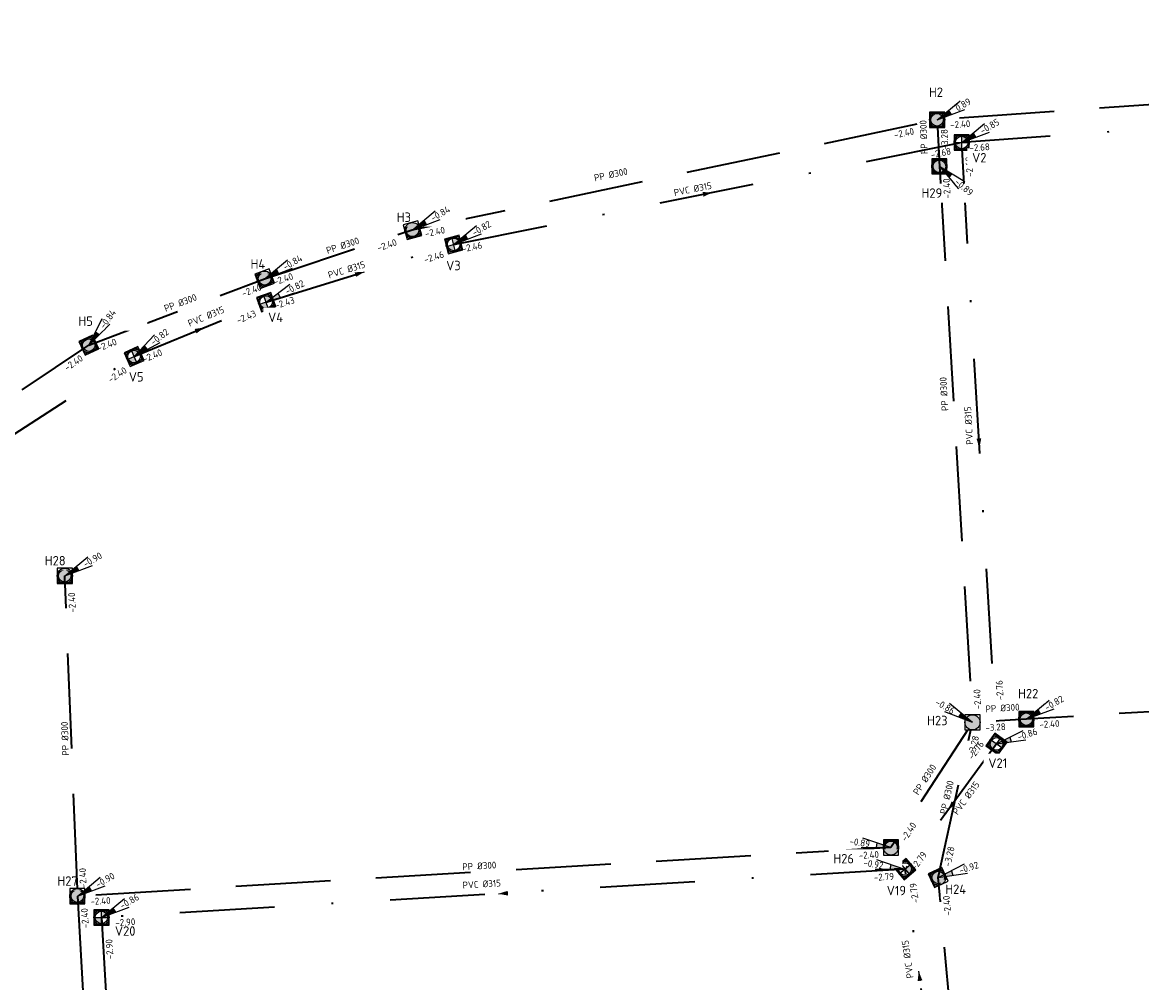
# Model space of a CAD drawing. Header units: metres. Extents: x 114894 to 115585, y 426496 to 426850.
# Tile 16 of 27: x 115050 to 115109, y 426795 to 426846. Entities that reach past the tile are written whole.
import ezdxf
from ezdxf.enums import TextEntityAlignment as Align

# ---------------------------------------------------------------- set-up
doc = ezdxf.new("R2010")
doc.units = ezdxf.units.M
doc.header["$MEASUREMENT"] = 0
doc.linetypes.add('RI-DWA-SO', pattern=[11, 5, -3, 0, -3])
doc.linetypes.add('RI-HWA-SO', pattern=[7.4, 5, -2.4])
for name, color, linetype, lineweight in [('N-WE-RI-DWA_PUTDEKSELNIVEAU-S-200', 20, 'Continuous', 25), ('N-WE-RI-DWA_RIOOLPUT_INSPECTIEPUT-S-200', 20, 'Continuous', 25), ('N-WE-RI-DWA_TRANSPORTLEIDING_PVC_315-G', 20, 'RI-DWA-SO', 35), ('N-WE-RI-HWA_PUTDEKSELNIVEAU-S-200', 150, 'Continuous', 25), ('N-WE-RI-HWA_RIOOLLEIDING_ZINKER-G', 150, 'RI-HWA-SO', 35), ('N-WE-RI-HWA_RIOOLPUT_INSPECTIEPUT-S-200', 150, 'Continuous', 25), ('N-WE-RI-HWA_TRANSPORTLEIDING_PP_300-G', 150, 'RI-HWA-SO', 35), ('N-WE-RI-PUT-T35', 150, 'Continuous', 35), ('N-WE-RI-PUT_DEKSEL-S', 7, 'Continuous', 25), ('N01-WE-RI-PUT-T35', 20, 'Continuous', 35)]:
    doc.layers.add(name, color=color, linetype=linetype, lineweight=lineweight)
doc.layers.add('N-WE-RI-DWA_STROMINGSRICHTING-S-200', color=20, linetype='Continuous', lineweight=25, true_color=0xff3f00)
doc.layers.add('N-WE-RI-HWA_STROMINGSRICHTING-S-200', color=150, linetype='Continuous', lineweight=25, true_color=0x007fff)
doc.styles.add('NLCS-ISO', font='NLCS-ISO.ttf')
doc.styles.add('NLCS-ISO-M200-T25', font='NLCS-ISO.ttf')

# ---------------------------------------------------------------- blocks, each defined once
blk = doc.blocks.new('SRI-PUT_DWA-SO')
h = blk.add_hatch(color=256)
h.dxf.hatch_style = 1
h.paths.add_polyline_path([(-2, 0, 0.4142135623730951), (0, -2), (0, 0)])
h.paths.add_polyline_path([(2, 0, 0.4142135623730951), (0, 2), (0, 0)])
for p, q in [((-2, 0), (2, 0)), ((0, -2), (0, 2))]:
    blk.add_line(p, q)
blk.add_lwpolyline([(-2, -2), (2, -2), (2, 2), (-2, 2)], close=True)
blk.add_circle((0, 0), 2)
blk = doc.blocks.new('*U90')
at = {"color": 0, "style": 'NLCS-ISO'}
for tag, p in [('BOB_RECHTS', (175.8113290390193, 8.452446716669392)), ('RIOOLINFO', (-29.98819481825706, -0.1846813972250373)), ('BOB_LINKS', (-175.5694097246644, -11.6996491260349))]:
    blk.add_attdef(tag, text='', height=1.8, rotation=3.282384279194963, dxfattribs=at).set_placement(p, align=Align.MIDDLE_CENTER)
blk = doc.blocks.new('*U101')
at = {"color": 0}
blk.add_line((0.1305612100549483, 1.253217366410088), (-0.1305612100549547, -1.253217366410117), dxfattribs=at)
blk.add_solid([(0.1305612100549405, 1.253217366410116), (-0.7571698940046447, -1.187936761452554), (0.4960474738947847, -1.318497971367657)], dxfattribs=at)
at = {"color": 0, "style": 'NLCS-ISO'}
for tag, p in [('BOB_LINKS', (16.37988349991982, 172.9354558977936)), ('RIOOLINFO', (2.27820001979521, 3.42489504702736)), ('BOB_RECHTS', (-19.2920547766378, -169.4686358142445))]:
    blk.add_attdef(tag, text='', height=1.799999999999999, rotation=264.0523348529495, dxfattribs=at).set_placement(p, align=Align.MIDDLE_CENTER)
blk = doc.blocks.new('*U89')
at = {"color": 0, "style": 'NLCS-ISO'}
for tag, p in [('BOB_RECHTS', (60.5568739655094, 10.25682717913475)), ('RIOOLINFO', (-17.38699572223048, 0.2270479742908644)), ('BOB_LINKS', (-63.41481050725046, -14.13734746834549))]:
    blk.add_attdef(tag, text='', height=1.8, rotation=11.13199346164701, dxfattribs=at).set_placement(p, align=Align.MIDDLE_CENTER)
blk = doc.blocks.new('*U98')
at = {"color": 0, "style": 'NLCS-ISO'}
for tag, p in [('BOB_RECHTS', (19.72854126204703, 5.427187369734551)), ('RIOOLINFO', (0.4270967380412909, 2.177054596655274)), ('BOB_LINKS', (-18.59384132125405, -8.478887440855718))]:
    blk.add_attdef(tag, text='', height=1.8, rotation=19.94435775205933, dxfattribs=at).set_placement(p, align=Align.MIDDLE_CENTER)
blk = doc.blocks.new('*U99')
at = {"color": 0, "style": 'NLCS-ISO'}
for tag, p in [('BOB_RECHTS', (35.76050799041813, 21.48089825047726)), ('RIOOLINFO', (-3.201662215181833, 0.9885569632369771)), ('BOB_LINKS', (-35.84714021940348, -25.4297987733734))]:
    blk.add_attdef(tag, text='', height=1.8, rotation=33.2291029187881, dxfattribs=at).set_placement(p, align=Align.MIDDLE_CENTER)
blk = doc.blocks.new('*U113')
at = {"color": 0, "style": 'NLCS-ISO'}
for tag, rotation, p in [('BOB_RECHTS', 94.39604527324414, (-6.550038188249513, 106.439785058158)), ('RIOOLINFO', 94.39604527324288, (-1.522214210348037, -1.309507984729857)), ('BOB_LINKS', 94.39604527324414, (9.75638515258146, -105.6724965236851))]:
    blk.add_attdef(tag, text='', height=1.799999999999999, rotation=rotation, dxfattribs=at).set_placement(p, align=Align.MIDDLE_CENTER)
blk = doc.blocks.new('*U114')
at = {"color": 0, "style": 'NLCS-ISO'}
for tag, height, p in [('BOB_RECHTS', 1.799999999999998, (8.996619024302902, 10.49782576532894)), ('RIOOLINFO', 1.799999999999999, (-2.136226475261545, 0.9857707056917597)), ('BOB_LINKS', 1.799999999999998, (-6.266782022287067, -12.27260471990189))]:
    blk.add_attdef(tag, text='', height=height, rotation=56.16539079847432, dxfattribs=at).set_placement(p, align=Align.MIDDLE_CENTER)
blk = doc.blocks.new('*U110')
at = {"color": 0, "style": 'NLCS-ISO'}
for tag, height, p in [('RIOOLINFO', 1.799999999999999, (-0.4777116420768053, 2.303692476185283)), ('BOB_RECHTS', 1.799999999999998, (92.77611770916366, 2.66740136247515)), ('BOB_LINKS', 1.799999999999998, (-92.5797870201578, -5.917525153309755))]:
    blk.add_attdef(tag, text='', height=height, rotation=2.65181078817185, dxfattribs=at).set_placement(p, align=Align.MIDDLE_CENTER)
blk = doc.blocks.new('*U111')
at = {"color": 0, "style": 'NLCS-ISO'}
for tag, p in [('RIOOLINFO', (0.3243377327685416, 3.325901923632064)), ('BOB_LINKS', (-1.039784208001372, -1.677497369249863)), ('BOB_RECHTS', (1.235330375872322, -1.572673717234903))]:
    blk.add_attdef(tag, text='', height=1.799999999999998, rotation=2.637980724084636, dxfattribs=at).set_placement(p, align=Align.MIDDLE_CENTER)
blk = doc.blocks.new('*U93')
at = {"color": 0, "style": 'NLCS-ISO'}
for tag, p in [('BOB_RECHTS', (101.4378640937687, 3.086860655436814)), ('RIOOLINFO', (-1.262849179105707, 1.56114035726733)), ('BOB_LINKS', (-101.2409484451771, -6.33694905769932))]:
    blk.add_attdef(tag, text='', height=1.799999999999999, rotation=2.662122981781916, dxfattribs=at).set_placement(p, align=Align.MIDDLE_CENTER)
blk = doc.blocks.new('*U94')
at = {"color": 0, "style": 'NLCS-ISO'}
for tag, p in [('BOB_RECHTS', (-6.59292116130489, 179.1024535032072)), ('RIOOLINFO', (-1.561879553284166, -1.261934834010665)), ('BOB_LINKS', (9.843124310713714, -178.907440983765))]:
    blk.add_attdef(tag, text='', height=1.799999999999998, rotation=92.6285733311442, dxfattribs=at).set_placement(p, align=Align.MIDDLE_CENTER)
blk = doc.blocks.new('*U95')
at = {"color": 0, "style": 'NLCS-ISO'}
for tag, p in [('BOB_RECHTS', (-1.505021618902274, 67.37636813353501)), ('RIOOLINFO', (-2.952334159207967, 13.19273011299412)), ('BOB_LINKS', (4.766843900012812, -67.43168917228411))]:
    blk.add_attdef(tag, text='', height=1.799999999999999, rotation=92.66373162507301, dxfattribs=at).set_placement(p, align=Align.MIDDLE_CENTER)
blk = doc.blocks.new('*U117')
at = {"color": 0, "style": 'NLCS-ISO'}
for tag, height, p in [('BOB_RECHTS', 1.799999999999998, (-2.781340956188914, 181.2918150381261)), ('RIOOLINFO', 1.799999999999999, (-3.894519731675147, 1.609504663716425)), ('BOB_LINKS', 1.799999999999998, (1.604640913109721, 0.9745233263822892))]:
    blk.add_attdef(tag, text='', height=height, rotation=91.39337001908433, dxfattribs=at).set_placement(p, align=Align.MIDDLE_CENTER)
blk = doc.blocks.new('*U22')
at = {"color": 0}
blk.add_line((-0.02829951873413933, 1.25968215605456), (0.0282995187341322, -1.259682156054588), dxfattribs=at)
blk.add_solid([(0.02829951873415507, -1.259682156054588), (-0.6581405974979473, 1.245532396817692), (0.6015415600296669, 1.273831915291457)], dxfattribs=at)
at = {"color": 0, "style": 'NLCS-ISO'}
for tag, p in [('BOB_LINKS', (-3.058017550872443, 63.64144341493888)), ('RIOOLINFO', (1.828755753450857, 3.684528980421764)), ('BOB_RECHTS', (-0.227223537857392, -62.36425792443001))]:
    blk.add_attdef(tag, text='', height=1.799999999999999, rotation=271.2869677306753, dxfattribs=at).set_placement(p, align=Align.MIDDLE_CENTER)
blk = doc.blocks.new('*U32')
at = {"color": 0}
blk.add_line((-0.1538022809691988, 1.250577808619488), (0.1538022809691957, -1.250577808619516), dxfattribs=at)
blk.add_solid([(0.153802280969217, -1.250577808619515), (-0.7790911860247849, 1.173676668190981), (0.4714866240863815, 1.32747894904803)], dxfattribs=at)
at = {"color": 0, "style": 'NLCS-ISO'}
for tag, p in [('BOB_LINKS', (-4.213644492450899, 20.92545282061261)), ('RIOOLINFO', (1.452132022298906, 3.848559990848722)), ('BOB_RECHTS', (0.8120802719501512, -19.9390897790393))]:
    blk.add_attdef(tag, text='', height=1.799999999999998, rotation=277.0113120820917, dxfattribs=at).set_placement(p, align=Align.MIDDLE_CENTER)
blk = doc.blocks.new('*U33')
at = {"color": 0}
blk.add_line((-0.270686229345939, 1.230580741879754), (0.2706862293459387, -1.230580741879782), dxfattribs=at)
blk.add_solid([(0.2706862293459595, -1.23058074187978), (-0.8859766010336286, 1.095237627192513), (0.3446041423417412, 1.36592385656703)], dxfattribs=at)
at = {"color": 0, "style": 'NLCS-ISO'}
for tag, p in [('BOB_LINKS', (-4.652722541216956, 13.57454660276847)), ('RIOOLINFO', (3.078039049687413, -2.170837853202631)), ('BOB_RECHTS', (1.10322624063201, -12.59287144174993))]:
    blk.add_attdef(tag, text='', height=1.799999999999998, rotation=282.4055739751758, dxfattribs=at).set_placement(p, align=Align.MIDDLE_CENTER)
blk = doc.blocks.new('*U34')
at = {"color": 0}
blk.add_line((0.1456870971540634, 1.25154914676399), (-0.1456870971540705, -1.251549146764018), dxfattribs=at)
blk.add_solid([(0.1456870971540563, 1.251549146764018), (-0.7714616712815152, -1.178705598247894), (0.4800874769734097, -1.3243926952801)], dxfattribs=at)
at = {"color": 0, "style": 'NLCS-ISO'}
for tag, rotation, p in [('BOB_LINKS', 263.360343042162, (9.930390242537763, 99.38752051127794)), ('RIOOLINFO', 263.3603430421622, (3.488743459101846, 5.660746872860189)), ('BOB_RECHTS', 263.3603430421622, (-13.23190186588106, -99.5919875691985))]:
    blk.add_attdef(tag, text='', height=1.799999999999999, rotation=rotation, dxfattribs=at).set_placement(p, align=Align.MIDDLE_CENTER)
blk = doc.blocks.new('*U38')
at = {"color": 0, "style": 'NLCS-ISO'}
for tag, p in [('BOB_LINKS', (-172.3261867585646, 18.59142618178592)), ('RIOOLINFO', (4.490832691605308, 1.965863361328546)), ('BOB_RECHTS', (169.6775979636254, -21.55857662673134))]:
    blk.add_attdef(tag, text='', height=1.799999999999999, rotation=353.304330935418, dxfattribs=at).set_placement(p, align=Align.MIDDLE_CENTER)
blk = doc.blocks.new('*U39')
at = {"color": 0}
blk.add_line((-1.259013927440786, 0.04983901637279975), (1.259013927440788, -0.04983901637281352), dxfattribs=at)
blk.add_solid([(1.259013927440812, -0.04983901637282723), (-1.283933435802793, -0.5796679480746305), (-1.234094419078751, 0.6793459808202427)], dxfattribs=at)
at = {"color": 0, "style": 'NLCS-ISO'}
for tag, p in [('RIOOLINFO', (4.325620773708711, 2.306773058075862)), ('BOB_LINKS', (-23.24601775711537, -0.7089272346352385)), ('BOB_RECHTS', (21.75447318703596, -2.490305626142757))]:
    blk.add_attdef(tag, text='', height=1.799999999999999, rotation=357.733086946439, dxfattribs=at).set_placement(p, align=Align.MIDDLE_CENTER)
blk = doc.blocks.new('*U24')
at = {"color": 0}
blk.add_line((-1.251266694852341, 0.1480934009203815), (1.251266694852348, -0.1480934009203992), dxfattribs=at)
blk.add_solid([(-1.251266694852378, 0.148093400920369), (1.177219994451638, -0.7737267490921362), (1.325313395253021, 0.4775399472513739)], dxfattribs=at)
at = {"color": 0, "style": 'NLCS-ISO'}
for tag, p in [('BOB_LINKS', (-65.10926948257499, 6.066768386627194)), ('RIOOLINFO', (4.492688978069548, 1.96161738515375)), ('BOB_RECHTS', (72.23239143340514, -10.18827439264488))]:
    blk.add_attdef(tag, text='', height=1.799999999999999, rotation=353.2501703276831, dxfattribs=at).set_placement(p, align=Align.MIDDLE_CENTER)
blk = doc.blocks.new('*U55')
at = {"color": 0}
blk.add_line((-0.8718589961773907, 0.9096493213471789), (0.8718589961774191, -0.9096493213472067), dxfattribs=at)
blk.add_solid([(-0.8718589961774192, 0.9096493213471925), (0.4170343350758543, -1.345578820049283), (1.326683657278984, -0.4737198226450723)], dxfattribs=at)
at = {"color": 0, "style": 'NLCS-ISO'}
for tag, rotation, p in [('BOB_LINKS', 313.7847929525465, (-12.59654696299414, 10.78997007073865)), ('RIOOLINFO', 313.7847929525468, (1.529909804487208, -4.394203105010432)), ('BOB_RECHTS', 313.784792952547, (13.50356728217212, -9.134966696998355))]:
    blk.add_attdef(tag, text='', height=1.799999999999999, rotation=rotation, dxfattribs=at).set_placement(p, align=Align.MIDDLE_CENTER)
blk = doc.blocks.new('*U56')
at = {"color": 0, "style": 'NLCS-ISO'}
for tag, p in [('BOB_RECHTS', (5.010823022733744, 14.23370031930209)), ('RIOOLINFO', (-2.34657000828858, 0.1697546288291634)), ('BOB_LINKS', (-1.819823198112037, -14.8863738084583))]:
    blk.add_attdef(tag, text='', height=1.799999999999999, rotation=76.79889128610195, dxfattribs=at).set_placement(p, align=Align.MIDDLE_CENTER)
blk = doc.blocks.new('*U62')
at = {"color": 0, "style": 'NLCS-ISO'}
for tag, height, p in [('RIOOLINFO', 1.8, (0.523425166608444, 2.155923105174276)), ('BOB_RECHTS', 1.799999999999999, (12.70795635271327, 2.275859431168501)), ('BOB_LINKS', 1.799999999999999, (-14.73340738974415, -6.322290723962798))]:
    blk.add_attdef(tag, text='', height=height, rotation=17.39723944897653, dxfattribs=at).set_placement(p, align=Align.MIDDLE_CENTER)
blk = doc.blocks.new('SRI-PUT_HWA-SO')
h = blk.add_hatch(color=256)
h.dxf.hatch_style = 1
h.paths.add_polyline_path([(-2, 0, 1), (2, 0, 1)])
blk.add_lwpolyline([(-2, -2), (2, -2), (2, 2), (-2, 2)], close=True)
blk.add_circle((0, 0), 2)
blk = doc.blocks.new('SRI-PUT_OPHOOGTEBRENGEN_NIEUW-SO')
blk.add_wipeout([(-1.759282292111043, 1.740550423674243), (1.7408640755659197, 1.740550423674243), (1.7408640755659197, -1.7593032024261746), (-1.759282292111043, -1.7593032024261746)])
at = {"color": 0, "lineweight": -3}
blk.add_lwpolyline([(-1.759282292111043, 1.740550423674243), (1.740864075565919, 1.740550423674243), (1.740864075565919, -1.759303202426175), (-1.759282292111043, -1.759303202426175)], close=True, dxfattribs=at)
blk.add_circle((-0.009209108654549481, -0.009376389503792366), 1.6625, dxfattribs=at)
blk = doc.blocks.new('SRI-PUTDEKSELHOOGTE-SO')
h = blk.add_hatch(color=256)
h.dxf.hatch_style = 1
h.paths.add_polyline_path([(3.018955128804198, 2.485302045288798), (0, 2.220446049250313e-16), (3.661812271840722, 1.371840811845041)])
for p, q in [((0, 0), (6.037910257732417, 4.970604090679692)), ((0, 0), (7.323624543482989, 2.743681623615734)), ((3.018955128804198, 2.485302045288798), (3.661812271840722, 1.371840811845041))]:
    blk.add_line(p, q)
at = {"style": 'NLCS-ISO'}
blk.add_attdef('PUTHGT', text='', height=1.8, rotation=30.00000000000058, dxfattribs=at).set_placement((5.01661480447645, 2.929534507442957), align=Align.MIDDLE_LEFT)
blk = doc.blocks.new('*U67')
at = {"color": 0, "style": 'NLCS-ISO'}
for tag, rotation, p in [('BOB_RECHTS', 91.4902011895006, (0.7133918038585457, 35.1731689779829)), ('RIOOLINFO', 91.49020118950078, (-1.586642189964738, -1.230655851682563)), ('BOB_LINKS', 91.4902011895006, (2.604392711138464, -37.51630403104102))]:
    blk.add_attdef(tag, text='', height=1.8, rotation=rotation, dxfattribs=at).set_placement(p, align=Align.MIDDLE_CENTER)
blk = doc.blocks.new('*U120')
at = {"color": 0}
blk.add_line((-0.4899391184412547, 1.160844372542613), (0.48993911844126, -1.160844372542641), dxfattribs=at)
blk.add_solid([(0.4899391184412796, -1.160844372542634), (-1.070361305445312, 0.9158748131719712), (0.09048306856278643, 1.405813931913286)], dxfattribs=at)
at = {"color": 0, "style": 'NLCS-ISO'}
for tag, p in [('BOB_LINKS', (-19.51441925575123, 42.05031825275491)), ('RIOOLINFO', (3.421463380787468, -1.574944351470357)), ('BOB_RECHTS', (15.84559272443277, -41.73044016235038))]:
    blk.add_attdef(tag, text='', height=1.799999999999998, rotation=292.8823755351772, dxfattribs=at).set_placement(p, align=Align.MIDDLE_CENTER)

msp = doc.modelspace()

# ---------------------------------------------------------------- block references
at = {"layer": 'N-WE-RI-DWA_STROMINGSRICHTING-S-200', "transparency": 33554687, "xscale": 0.2000000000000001, "yscale": 0.2000000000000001, "zscale": 0.2000000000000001, "rotation": 100.0614679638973}
msp.add_blockref('*U24', (115100.6273013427, 426823.6350859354), dxfattribs=at).add_auto_attribs({'RIOOLINFO': ' PVC %%c315', 'BOB_LINKS': '-2.76', 'BOB_RECHTS': '-2.68'})
at = {"layer": 'N-WE-RI-DWA_STROMINGSRICHTING-S-200', "transparency": 33554687}
ref = msp.add_blockref('*U38', (115056.4659688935, 426762.7797475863), dxfattribs=dict(at, xscale=0.2000000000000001, yscale=0.2000000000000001, zscale=0.2000000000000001, rotation=100.0614679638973))
ref.add_attrib('BOB_RECHTS', '-2.90', dxfattribs={"layer": '0', "color": 0, "height": 0.3600000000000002, "rotation": 93.36579889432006, "style": 'NLCS-ISO'}).set_placement((115054.7826826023, 426796.9466456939), align=Align.MIDDLE_CENTER)
at = {"layer": 'N-WE-RI-HWA_STROMINGSRICHTING-S-200', "transparency": 33554687, "xscale": 0.2, "yscale": 0.2, "zscale": 0.2, "rotation": 0.7646294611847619}
for name, p in [('*U90', (115134.7100483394, 426843.2627976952)), ('*U110', (115122.8285575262, 426810.2561140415)), ('*U113', (115100.525167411, 426777.9726323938))]:
    msp.add_blockref(name, p, dxfattribs=at).add_auto_attribs({'RIOOLINFO': 'PP %%C300', 'BOB_LINKS': '-2.40', 'BOB_RECHTS': '-2.40'})
at = {"layer": 'N-WE-RI-PUT_DEKSEL-S', "transparency": 33554687, "xscale": 0.2000000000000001, "yscale": 0.2000000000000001, "zscale": 0.2000000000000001}
for p in [(115098.4116713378, 426840.6946361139), (115099.711356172, 426839.4982195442), (115098.5344943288, 426838.2398929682), (115052.4251921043, 426816.6422865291), (115100.2766910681, 426808.9122454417), (115103.115753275, 426809.0810466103), (115095.9817021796, 426802.3161939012), (115053.0904182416, 426799.7478841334), (115054.3599829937, 426798.6217556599)]:
    msp.add_blockref('SRI-PUT_OPHOOGTEBRENGEN_NIEUW-SO', p, dxfattribs=at)
for p, rotation in [((115070.7514717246, 426834.8696212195), 15.3803505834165), ((115072.9268045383, 426834.1210816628), 15.15790197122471), ((115062.9584691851, 426832.3137763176), 20.53767778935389), ((115063.0367407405, 426831.0844991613), 19.31228823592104), ((115053.6915571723, 426828.8083368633), 24.85840173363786), ((115056.0790568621, 426828.2083036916), 24.05064893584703), ((115101.5468916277, 426807.7753625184), 324.5639118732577), ((115096.7263641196, 426801.1749175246), 309.9967602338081), ((115098.4709899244, 426800.7293123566), 25.13012869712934)]:
    msp.add_blockref('SRI-PUT_OPHOOGTEBRENGEN_NIEUW-SO', p, dxfattribs=dict(at, rotation=rotation))

# ---------------------------------------------------------------- next in the draw order: linework, layer by layer
at = {"layer": 'N-WE-RI-DWA_TRANSPORTLEIDING_PVC_315-G', "transparency": 33554687}
for points in [[(115170.8049673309, 426844.6131657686), (115099.7095143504, 426839.4963442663)], [(115072.9268045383, 426834.1210816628), (115099.7095143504, 426839.4963442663)], [(115099.7067520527, 426839.1654515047), (115101.5450883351, 426807.7738276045)], [(115063.0356227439, 426831.0821202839), (115072.9268045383, 426834.1210816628)], [(115056.0660467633, 426828.1999232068), (115063.0356227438, 426831.0821202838)], [(115038.9832045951, 426817.1270685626), (115056.0778636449, 426828.2064580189)], [(115101.5450883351, 426807.7738276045), (115096.7237436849, 426801.1751231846)], [(115096.7237436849, 426801.1751231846), (115054.3581411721, 426798.619880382)], [(115098.2445889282, 426789.9185183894), (115096.7237436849, 426801.1751231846)], [(115054.3581411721, 426798.619880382), (115058.6193639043, 426726.9389243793)]]:
    msp.add_lwpolyline(points, dxfattribs=at)
at = {"layer": 'N-WE-RI-HWA_RIOOLLEIDING_ZINKER-G', "transparency": 33554687}
msp.add_lwpolyline([(115103.1139114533, 426809.0791713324), (115100.2748492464, 426808.9103701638)], dxfattribs=at)
at = {"layer": 'N-WE-RI-HWA_TRANSPORTLEIDING_PP_300-G', "transparency": 33554687, "flags": 128}
for points in [[(115171.0103900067, 426845.8310982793), (115098.4116713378, 426840.6946361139)], [(115070.7462963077, 426834.8896327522), (115098.4116713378, 426840.6946361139)], [(115098.4399013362, 426840.2969734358), (115098.5326525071, 426838.2380176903)], [(115098.5326525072, 426838.2380176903), (115100.2748492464, 426808.9103701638)], [(115053.6915571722, 426828.8083368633), (115062.9574023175, 426832.3113740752)], [(115037.910124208, 426818.166137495), (115053.6915571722, 426828.8083368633)], [(115142.5437717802, 426811.4235393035), (115103.1139114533, 426809.0791713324)], [(115100.2748492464, 426808.9103701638), (115095.979860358, 426802.3143186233)], [(115098.4701188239, 426800.7268324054), (115100.2748492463, 426808.9103701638)], [(115095.979860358, 426802.3143186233), (115053.0885597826, 426799.7460078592)], [(115102.5802159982, 426755.2184323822), (115098.4701188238, 426800.7268324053)], [(115053.0885764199, 426799.7460088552), (115057.4723890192, 426725.8098905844)]]:
    msp.add_lwpolyline(points, dxfattribs=at)

# ---------------------------------------------------------------- next in the draw order: block references
at = {"layer": 'N-WE-RI-DWA_PUTDEKSELNIVEAU-S-200', "transparency": 33554687, "xscale": 0.2, "yscale": 0.2, "zscale": 0.2}
msp.add_blockref('SRI-PUTDEKSELHOOGTE-SO', (115099.7095143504, 426839.4963442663), dxfattribs=at).add_auto_attribs({'PUTHGT': '-0.85'})
at = {"layer": 'N-WE-RI-DWA_RIOOLPUT_INSPECTIEPUT-S-200', "transparency": 33554687, "xscale": 0.2, "yscale": 0.2, "zscale": 0.2}
for p in [(115099.7095143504, 426839.4963442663), (115054.3581411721, 426798.619880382)]:
    msp.add_blockref('SRI-PUT_DWA-SO', p, dxfattribs=at)
at = {"layer": 'N-WE-RI-DWA_RIOOLPUT_INSPECTIEPUT-S-200', "transparency": 33554687}
for p, xscale, yscale, zscale, rotation in [((115072.9255171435, 426834.1187900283), 0.1999999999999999, 0.1999999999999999, 0.1999999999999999, 15.1579019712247), ((115063.035622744, 426831.0821202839), 0.2, 0.2, 0.2, 19.31228823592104), ((115056.0781391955, 426828.2058405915), 0.2, 0.2, 0.2, 24.05064893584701), ((115101.5443037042, 426807.7749024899), 0.2, 0.2, 0.2, 324.5639118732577), ((115096.7237436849, 426801.1751231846), 0.2, 0.2, 0.2, 309.9967602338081)]:
    msp.add_blockref('SRI-PUT_DWA-SO', p, dxfattribs=dict(at, xscale=xscale, yscale=yscale, zscale=zscale, rotation=rotation))
at = {"layer": 'N-WE-RI-DWA_STROMINGSRICHTING-S-200', "transparency": 33554687, "xscale": 0.2000000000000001, "yscale": 0.2000000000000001, "zscale": 0.2000000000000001, "rotation": 100.0614679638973}
for name, p, values in [('*U101', (115135.2775820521, 426842.0545077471), {'RIOOLINFO': 'PVC %%c315', 'BOB_LINKS': '-2.68', 'BOB_RECHTS': '-2.44'}), ('*U22', (115086.3181594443, 426836.8087129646), {'RIOOLINFO': 'PVC %%c315', 'BOB_LINKS': '-2.46', 'BOB_RECHTS': '-2.68'}), ('*U32', (115067.9837622, 426832.6017938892), {'RIOOLINFO': ' PVC %%c315', 'BOB_LINKS': '-2.43', 'BOB_RECHTS': '-2.46'}), ('*U33', (115059.5508347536, 426829.6410217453), {'RIOOLINFO': 'PVC %%c315', 'BOB_LINKS': '-2.40', 'BOB_RECHTS': '-2.43'}), ('*U34', (115075.5325085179, 426799.8859587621), {'RIOOLINFO': ' PVC %%c315', 'BOB_LINKS': '-2.90', 'BOB_RECHTS': '-2.79'}), ('*U39', (115097.4757323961, 426795.535277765), {'RIOOLINFO': ' PVC %%c315', 'BOB_LINKS': '-2.58', 'BOB_RECHTS': '-2.79'})]:
    msp.add_blockref(name, p, dxfattribs=at).add_auto_attribs(values)
at = {"layer": 'N-WE-RI-HWA_RIOOLPUT_INSPECTIEPUT-S-200', "transparency": 33554687, "xscale": 0.2, "yscale": 0.2, "zscale": 0.2}
for p in [(115098.4116713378, 426840.6946361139), (115098.5326525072, 426838.2380176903), (115103.1139114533, 426809.0791713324)]:
    msp.add_blockref('SRI-PUT_HWA-SO', p, dxfattribs=at)
at = {"layer": 'N-WE-RI-HWA_STROMINGSRICHTING-S-200', "transparency": 33554687, "xscale": 0.2, "yscale": 0.2, "zscale": 0.2, "rotation": 0.7646294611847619}
for name, p, values in [('*U117', (115098.4863295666, 426839.4673292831), {'RIOOLINFO': 'PP %%C300', 'BOB_LINKS': '-3.28'}), ('*U89', (115084.5832666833, 426837.7813854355), {'RIOOLINFO': ' PP %%C300', 'BOB_LINKS': '-2.40', 'BOB_RECHTS': '-2.40'}), ('*U95', (115099.4026132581, 426823.5994311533), {'RIOOLINFO': 'PP %%C300', 'BOB_LINKS': '-2.40', 'BOB_RECHTS': '-2.40'}), ('*U98', (115058.3398700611, 426830.565621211), {'RIOOLINFO': ' PP %%C300', 'BOB_LINKS': '-2.40', 'BOB_RECHTS': '-2.40'}), ('*U99', (115045.7909303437, 426823.4805541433), {'RIOOLINFO': 'PP %%C300', 'BOB_LINKS': '-2.40', 'BOB_RECHTS': '-2.40'}), ('*U111', (115101.6943803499, 426808.9947707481), {'RIOOLINFO': ' PP %%C300', 'BOB_LINKS': '-3.28'}), ('*U114', (115098.1273548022, 426805.6123443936), {'RIOOLINFO': ' PP %%C300', 'BOB_LINKS': '-2.40'}), ('*U93', (115074.5342100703, 426801.0301632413), {'RIOOLINFO': 'PP %%C300', 'BOB_LINKS': '-2.40', 'BOB_RECHTS': '-2.40'})]:
    msp.add_blockref(name, p, dxfattribs=at).add_auto_attribs(values)
at = {"layer": 'N-WE-RI-HWA_STROMINGSRICHTING-S-200', "transparency": 33554687}
ref = msp.add_blockref('*U94', (115055.2804827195, 426762.7779497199), dxfattribs=dict(at, xscale=0.2, yscale=0.2, zscale=0.2, rotation=0.7646294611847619))
ref.add_attrib('BOB_RECHTS', '-2.40', dxfattribs={"layer": '0', "color": 0, "height": 0.3599999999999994, "rotation": 93.3932027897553, "style": 'NLCS-ISO'}).set_placement((115053.4839948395, 426798.5776543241), align=Align.MIDDLE_CENTER)

# ---------------------------------------------------------------- next in the draw order: texts
at = {"layer": 'N-WE-RI-PUT-T35', "transparency": 33554661, "char_height": 0.5, "attachment_point": 1, "style": 'NLCS-ISO-M200-T25', "bg_fill": 2}
for s, insert in [('H2', (115097.9823523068, 426842.3975050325)), ('H29', (115097.5906570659, 426837.0776416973)), ('H3', (115069.9276638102, 426835.8031150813)), ('H4', (115062.218707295, 426833.3312922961)), ('H5', (115053.1471670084, 426830.3214743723)), ('H28', (115051.3721989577, 426817.6866405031)), ('H22', (115102.6809029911, 426810.6757138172)), ('H23', (115097.8874674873, 426809.2585209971)), ('H26', (115092.942939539, 426801.9705299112)), ('H27', (115052.0374250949, 426800.7922381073)), ('H24', (115098.8411712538, 426800.3584734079))]:
    msp.add_mtext_dynamic_manual_height_columns(s, width=3.387230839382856, gutter_width=3.5, heights=[0], dxfattribs=dict(at, insert=insert))
at = {"layer": 'N01-WE-RI-PUT-T35', "transparency": 33554661, "char_height": 0.5, "attachment_point": 1, "style": 'NLCS-ISO-M200-T25', "bg_fill": 2}
for s, insert in [('V2', (115100.2581338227, 426838.9424615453)), ('V3', (115072.5299144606, 426833.2562309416)), ('V4', (115063.1435309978, 426830.5247727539)), ('V5', (115055.8005653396, 426827.3848593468)), ('V21', (115101.1118449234, 426807.0100399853)), ('V19', (115095.7555170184, 426800.2897809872)), ('V20', (115055.0675040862, 426798.1558784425))]:
    msp.add_mtext_dynamic_manual_height_columns(s, width=0.7576933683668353, gutter_width=3.5, heights=[0.7000000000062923], dxfattribs=dict(at, insert=insert))

# ---------------------------------------------------------------- next in the draw order: linework, layer by layer
at = {"layer": 'N-WE-RI-HWA_TRANSPORTLEIDING_PP_300-G', "transparency": 33554687, "flags": 128}
for points in [[(115062.9574023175, 426832.3113740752), (115070.7462963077, 426834.8896327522)], [(115053.0885764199, 426800.1460088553), (115052.4233502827, 426816.640411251)]]:
    msp.add_lwpolyline(points, dxfattribs=at)

# ---------------------------------------------------------------- next in the draw order: block references
at = {"layer": 'N-WE-RI-DWA_PUTDEKSELNIVEAU-S-200', "transparency": 33554687, "xscale": 0.2, "yscale": 0.2, "zscale": 0.2}
for p, values in [((115072.924994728, 426834.1207184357), {'PUTHGT': '-0.82'}), ((115054.3577148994, 426798.6202198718), {'PUTHGT': '-0.86'})]:
    msp.add_blockref('SRI-PUTDEKSELHOOGTE-SO', p, dxfattribs=at).add_auto_attribs(values)
for p, rotation, values in [((115063.0356227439, 426831.0821202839), 357.165134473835, {'PUTHGT': '-0.82'}), ((115056.0773870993, 426828.2059486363), 7.445248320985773, {'PUTHGT': '-0.82'}), ((115101.5443886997, 426807.7745854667), 347.3962146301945, {'PUTHGT': '-0.86'})]:
    msp.add_blockref('SRI-PUTDEKSELHOOGTE-SO', p, dxfattribs=dict(at, rotation=rotation)).add_auto_attribs(values)
at = {"layer": 'N-WE-RI-DWA_PUTDEKSELNIVEAU-S-200', "transparency": 33554687}
ref = msp.add_blockref('SRI-PUTDEKSELHOOGTE-SO', (115096.7068758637, 426801.1520371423), dxfattribs=dict(at, xscale=-0.2000000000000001, yscale=0.2000000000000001, zscale=0.2, rotation=20.50748134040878))
ref.add_attrib('PUTHGT', '-0.92', dxfattribs={"layer": '0', "height": 0.3599999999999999, "rotation": 350.5074813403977, "style": 'NLCS-ISO'}).set_placement((115094.5321717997, 426801.5214944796), align=Align.MIDDLE_LEFT)
at = {"layer": 'N-WE-RI-DWA_STROMINGSRICHTING-S-200', "transparency": 33554687, "xscale": 0.2000000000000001, "yscale": 0.2000000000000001, "zscale": 0.2000000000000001, "rotation": 100.0614679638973}
for name, p, values in [('*U120', (115047.5308445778, 426822.6660676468), {'RIOOLINFO': 'PVC %%c315', 'BOB_LINKS': '-2.33', 'BOB_RECHTS': '-2.40'}), ('*U55', (115099.1259820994, 426804.4629323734), {'RIOOLINFO': 'PVC %%c315', 'BOB_LINKS': '-2.79', 'BOB_RECHTS': '-2.76'})]:
    msp.add_blockref(name, p, dxfattribs=at).add_auto_attribs(values)
at = {"layer": 'N-WE-RI-HWA_PUTDEKSELNIVEAU-S-200', "transparency": 33554687, "xscale": 0.2, "yscale": 0.2, "zscale": 0.2}
for p, values in [((115098.4116713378, 426840.6946361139), {'PUTHGT': '0.89'}), ((115070.7489412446, 426834.8906140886), {'PUTHGT': '-0.84'}), ((115062.9574023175, 426832.3113740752), {'PUTHGT': '-0.84'}), ((115052.4233502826, 426816.6404112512), {'PUTHGT': '-0.90'}), ((115103.1139114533, 426809.0791713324), {'PUTHGT': '-0.82'}), ((115053.0885764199, 426799.7460088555), {'PUTHGT': '-0.90'})]:
    msp.add_blockref('SRI-PUTDEKSELHOOGTE-SO', p, dxfattribs=at).add_auto_attribs(values)
at = {"layer": 'N-WE-RI-HWA_PUTDEKSELNIVEAU-S-200', "transparency": 33554687}
for p, xscale, yscale, zscale, rotation, values in [((115098.5326525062, 426838.2380176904), 0.1999999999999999, 0.1999999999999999, 0.1999999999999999, 289.645392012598, {'PUTHGT': '-0.89'}), ((115053.6915571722, 426828.8083368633), 0.2, 0.2, 0.2, 24.04710706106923, {'PUTHGT': '-0.84'}), ((115098.4701188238, 426800.7268324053), 0.2, 0.2, 0.2, 347.7536560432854, {'PUTHGT': '-0.92'})]:
    msp.add_blockref('SRI-PUTDEKSELHOOGTE-SO', p, dxfattribs=dict(at, xscale=xscale, yscale=yscale, zscale=zscale, rotation=rotation)).add_auto_attribs(values)
ref = msp.add_blockref('SRI-PUTDEKSELHOOGTE-SO', (115100.2748492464, 426808.9103701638), dxfattribs=dict(at, xscale=-0.2, yscale=0.2, zscale=0.2))
ref.add_attrib('PUTHGT', '-0.86', dxfattribs={"layer": '0', "height": 0.36, "rotation": 329.9999999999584, "style": 'NLCS-ISO'}).set_placement((115098.367395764, 426810.0182770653), align=Align.MIDDLE_LEFT)
ref = msp.add_blockref('SRI-PUTDEKSELHOOGTE-SO', (115095.9798603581, 426802.3143186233), dxfattribs=dict(at, xscale=-0.2, yscale=0.2, zscale=0.2, rotation=21.34073608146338))
ref.add_attrib('PUTHGT', '-0.89', dxfattribs={"layer": '0', "height": 0.3599999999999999, "rotation": 351.3407360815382, "style": 'NLCS-ISO'}).set_placement((115093.800013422, 426802.6521112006), align=Align.MIDDLE_LEFT)
at = {"layer": 'N-WE-RI-HWA_RIOOLPUT_INSPECTIEPUT-S-200', "transparency": 33554687}
for p, xscale, yscale, zscale, rotation in [((115070.7514717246, 426834.8696212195), 0.2, 0.2, 0.2, 15.3803505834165), ((115062.9584691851, 426832.3137763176), 0.2000000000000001, 0.2000000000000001, 0.2000000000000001, 20.53767778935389), ((115053.6915571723, 426828.8083368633), 0.2, 0.2, 0.2, 24.85840173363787), ((115098.4701188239, 426800.7268324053), 0.2, 0.2, 0.2, 25.13012869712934)]:
    msp.add_blockref('SRI-PUT_HWA-SO', p, dxfattribs=dict(at, xscale=xscale, yscale=yscale, zscale=zscale, rotation=rotation))
at = {"layer": 'N-WE-RI-HWA_RIOOLPUT_INSPECTIEPUT-S-200', "transparency": 33554687, "xscale": 0.2, "yscale": 0.2, "zscale": 0.2}
for p in [(115052.4233502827, 426816.640411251), (115100.2748492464, 426808.9103701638), (115095.979860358, 426802.3143186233), (115053.0885764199, 426799.7460088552)]:
    msp.add_blockref('SRI-PUT_HWA-SO', p, dxfattribs=at)
at = {"layer": 'N-WE-RI-HWA_STROMINGSRICHTING-S-200', "transparency": 33554687, "xscale": 0.2, "yscale": 0.2, "zscale": 0.2, "rotation": 0.7646294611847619}
for name, p, values in [('*U62', (115066.8698273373, 426833.5962633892), {'RIOOLINFO': ' PP %%C300', 'BOB_LINKS': '-2.40', 'BOB_RECHTS': '-2.40'}), ('*U67', (115052.7559550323, 426808.1932095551), {'RIOOLINFO': ' PP %%C300', 'BOB_LINKS': '-2.40', 'BOB_RECHTS': '-2.40'}), ('*U56', (115099.3724840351, 426804.8186012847), {'RIOOLINFO': ' PP %%C300', 'BOB_LINKS': '-3.28', 'BOB_RECHTS': '-3.28'})]:
    msp.add_blockref(name, p, dxfattribs=at).add_auto_attribs(values)

doc.saveas('drawing.dxf')
